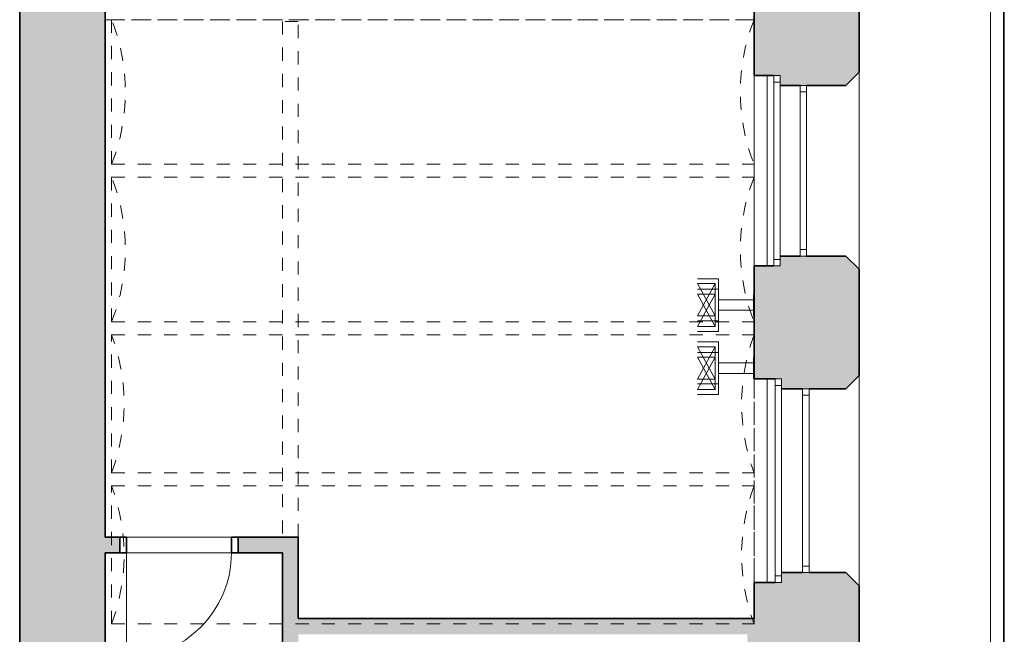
# Model space of a CAD drawing. Header units: metres. Extents: x -0.2 to 44.7, y -1.1 to 28.
# Tile 7 of 11: x -0.2 to 7.3, y 18.3 to 23. Entities that reach past the tile are written whole.
import ezdxf

# ---------------------------------------------------------------- set-up
doc = ezdxf.new("R2010")
doc.units = ezdxf.units.M
doc.linetypes.add('AV - Cerch_ 1 tecka 4mm', pattern=[0.006, 0.004, -0.001, 0, -0.001])
doc.layers.add('AV-SRAFY', color=7, linetype='Continuous', lineweight=35)
doc.layers.add('AV-STAVBA', color=7, linetype='Continuous', lineweight=18)
doc.layers.add('AV-TEXTY', color=5, linetype='Continuous', lineweight=13, true_color=0x0000ff)

# ---------------------------------------------------------------- blocks, each defined once
blk = doc.blocks.new('DO_1-L_Obl_ - 800x2070-V1-1NP mezipatro')
at = {"layer": 'AV-STAVBA', "color": 254, "true_color": 0xcccccc}
for p, q in [((0.4, 0.73), (0.4, -0.07)), ((-0.4, -0.07), (0.4, -0.07)), ((-0.4, -0.19), (-0.4, -0.07)), ((0.4, -0.19), (0.4, -0.07)), ((0.4, -0.07), (0.4, -0.19)), ((-0.45, -0.19), (-0.4, -0.19)), ((-0.4, -0.19), (0.4, -0.19)), ((0.4, -0.19), (0.45, -0.19))]:
    blk.add_line(p, q, dxfattribs=at)
at = {"layer": 'AV-STAVBA', "color": 254, "lineweight": 35, "true_color": 0xcccccc}
for p, q in [((-0.4, -0.07), (-0.45, -0.07)), ((-0.45, -0.07), (-0.45, -0.19)), ((-0.4, -0.19), (-0.4, -0.07)), ((0.45, -0.07), (0.4, -0.07)), ((0.4, -0.07), (0.4, -0.19)), ((0.45, -0.19), (0.45, -0.07)), ((-0.45, -0.19), (-0.4, -0.19)), ((0.4, -0.19), (0.45, -0.19))]:
    blk.add_line(p, q, dxfattribs=at)
at = {"layer": 'AV-STAVBA', "color": 254, "linetype": 'AV - Cerch_ 1 tecka 4mm', "true_color": 0xcccccc}
for p, q in [((-0.4, -0.07), (0.4, -0.07)), ((-0.45, -0.19), (0.45, -0.19)), ((-0.4, -0.19), (0.4, -0.19))]:
    blk.add_line(p, q, dxfattribs=at)
at = {"layer": 'AV-STAVBA', "color": 254, "true_color": 0xcccccc}
blk.add_arc((0.4, -0.07), 0.8, 90, 180, dxfattribs=at)
blk = doc.blocks.new('WI_2_dvojité_se 2 příčlemi - 1400x1500-1265670-1NP mezipatro')
at = {"layer": 'AV-STAVBA', "color": 254, "linetype": 'AV - Cerch_ 1 tecka 4mm', "lineweight": 13, "true_color": 0xcccccc}
for p, q in [((0.775, 0.4), (-0.775, 0.4)), ((0.7, 0.4), (-0.7, 0.4)), ((-0.7, 0.4), (0.7, 0.4)), ((0.775, -0.4), (-0.775, -0.4)), ((-0.775, -0.4), (0.775, -0.4)), ((0.7, -0.4), (-0.7, -0.4))]:
    blk.add_line(p, q, dxfattribs=at)
at = {"layer": 'AV-STAVBA', "color": 254, "true_color": 0xcccccc}
for p, q in [((-0.7, 0.02), (0.7, 0.02)), ((-0.7, -0.03), (-0.7, 0.02)), ((-0.7, 0.02), (0.7, 0.02)), ((-0.7, 0.02), (-0.7, -0.03)), ((-0.65, -0.03), (-0.65, 0.02)), ((0.65, -0.03), (0.65, 0.02)), ((0.7, -0.03), (0.7, 0.02)), ((0.7, 0.02), (0.7, -0.03)), ((-0.7, -0.03), (0.7, -0.03)), ((0.7, -0.03), (-0.7, -0.03)), ((-0.775, -0.19), (0.775, -0.19)), ((-0.775, -0.19), (-0.775, -0.24)), ((-0.775, -0.19), (0.775, -0.19)), ((-0.775, -0.19), (-0.775, -0.24)), ((-0.725, -0.19), (-0.725, -0.24)), ((0.725, -0.19), (0.725, -0.24)), ((0.775, -0.19), (0.775, -0.24)), ((0.775, -0.19), (0.775, -0.24)), ((-0.775, -0.24), (0.775, -0.24)), ((-0.775, -0.24), (0.775, -0.24))]:
    blk.add_line(p, q, dxfattribs=at)
blk = doc.blocks.new('WI_2_dvojité_se 2 příčlemi - 1300x1500-1265674-1NP mezipatro')
at = {"layer": 'AV-STAVBA', "color": 254, "linetype": 'AV - Cerch_ 1 tecka 4mm', "lineweight": 13, "true_color": 0xcccccc}
for p, q in [((0.725, 0.4), (-0.725, 0.4)), ((0.65, 0.4), (-0.65, 0.4)), ((-0.65, 0.4), (0.65, 0.4)), ((0.725, -0.4), (-0.725, -0.4)), ((-0.725, -0.4), (0.725, -0.4)), ((0.65, -0.4), (-0.65, -0.4))]:
    blk.add_line(p, q, dxfattribs=at)
at = {"layer": 'AV-STAVBA', "color": 254, "true_color": 0xcccccc}
for p, q in [((-0.65, 0), (0.65, 0)), ((-0.65, -0.05), (-0.65, 0)), ((-0.65, 0), (0.65, 0)), ((-0.65, 0), (-0.65, -0.05)), ((-0.6, -0.05), (-0.6, 0)), ((0.6, -0.05), (0.6, 0)), ((0.65, -0.05), (0.65, 0)), ((-0.65, -0.05), (0.65, -0.05)), ((0.65, -0.05), (-0.65, -0.05)), ((0.65, 0), (0.65, -0.05)), ((-0.725, -0.2), (0.725, -0.2)), ((-0.725, -0.2), (-0.725, -0.25)), ((-0.725, -0.2), (0.725, -0.2)), ((-0.725, -0.2), (-0.725, -0.25)), ((-0.675, -0.2), (-0.675, -0.25)), ((0.675, -0.2), (0.675, -0.25)), ((0.725, -0.2), (0.725, -0.25)), ((0.725, -0.2), (0.725, -0.25)), ((-0.725, -0.25), (0.725, -0.25)), ((-0.725, -0.25), (0.725, -0.25))]:
    blk.add_line(p, q, dxfattribs=at)
blk = doc.blocks.new('GM_Nika_obdélníková - 1550x650-1232519-1NP mezipatro')
at = {"layer": 'AV-STAVBA', "color": 254, "linetype": 'AV - Cerch_ 1 tecka 4mm', "true_color": 0xcccccc}
blk.add_line((-0.775, 0.4), (0.775, 0.4), dxfattribs=at)
blk = doc.blocks.new('GM_Nika_obdélníková - 1450x650-1232970-1NP mezipatro')
at = {"layer": 'AV-STAVBA', "color": 254, "linetype": 'AV - Cerch_ 1 tecka 4mm', "true_color": 0xcccccc}
blk.add_line((-0.725, 0.4), (0.725, 0.4), dxfattribs=at)
blk = doc.blocks.new('GM_Void_valená klenba - GM_Void_valená klenba-1524308-1NP mezipatro')
at = {"layer": 'AV-STAVBA', "color": 254, "linetype": 'AV - Cerch_ 1 tecka 4mm', "lineweight": 13, "true_color": 0xcccccc}
for p, q in [((-0.525, 2.42), (-0.525, -2.47)), ((-0.525, 2.42), (0.525, 2.42)), ((0.525, 2.42), (0.525, -2.47)), ((-0.525, -2.47), (0.525, -2.47))]:
    blk.add_line(p, q, dxfattribs=at)
for centre, start, end in [((0, 3.8251), 249.51268, 290.48732), ((0, -3.8751), 69.51268, 110.48732)]:
    blk.add_arc(centre, 1.5, start, end, dxfattribs=at)
blk = doc.blocks.new('GM_Void_valená klenba - GM_Void_valená klenba-1524310-1NP mezipatro')
at = {"layer": 'AV-STAVBA', "color": 254, "linetype": 'AV - Cerch_ 1 tecka 4mm', "lineweight": 13, "true_color": 0xcccccc}
for p, q in [((-0.55, 2.42), (-0.55, -2.47)), ((-0.55, 2.42), (0.55, 2.42)), ((0.55, 2.42), (0.55, -2.47)), ((-0.55, -2.47), (0.55, -2.47))]:
    blk.add_line(p, q, dxfattribs=at)
for centre, start, end in [((0, 3.8155), 248.48981, 291.51019), ((0, -3.8655), 68.48981, 111.51019)]:
    blk.add_arc(centre, 1.5, start, end, dxfattribs=at)
blk = doc.blocks.new('SFR_Trám_obdelník - 120_160-1383808-1NP mezipatro')
at = {"layer": 'AV-STAVBA', "color": 254, "linetype": 'AV - Cerch_ 1 tecka 4mm', "lineweight": 13, "true_color": 0xcccccc}
for p, q in [((-1.97, 0.06), (-1.97, -0.06)), ((1.9573, 0.06), (-1.97, 0.06)), ((1.9573, -0.06), (1.9573, 0.06)), ((-1.97, -0.06), (1.9573, -0.06))]:
    blk.add_line(p, q, dxfattribs=at)
blk = doc.blocks.new('SFR_Trám_obdelník - 100_160-1383807-1NP mezipatro')
at = {"layer": 'AV-STAVBA', "color": 254, "linetype": 'AV - Cerch_ 1 tecka 4mm', "lineweight": 13, "true_color": 0xcccccc}
for p, q in [((-2.47, 0.05), (-2.47, -0.05)), ((2.47, 0.05), (-2.47, 0.05)), ((2.47, -0.05), (2.47, 0.05)), ((-2.47, -0.05), (2.47, -0.05))]:
    blk.add_line(p, q, dxfattribs=at)
blk = doc.blocks.new('D0089 - 1514 - OÚPSŘ_Benešova_rvt-1-1NP mezipatro')
at = {"layer": 'AV-SRAFY', "lineweight": 18, "true_color": 0xcccccc}
h = blk.add_hatch(color=254, dxfattribs=at)
h.paths.add_polyline_path([(6.1548, 18.4082), (6.1548, 18.7182), (6.0548, 18.8182), (5.5648, 18.8182), (5.5648, 18.7432), (5.3548, 18.7432), (5.3548, 18.4082), (5.5648, 18.4082)])
h.paths.add_polyline_path([(6.0548, 20.2182), (6.1548, 20.3182), (6.1548, 21.1282), (6.0548, 21.2282), (5.5548, 21.2282), (5.5548, 21.1532), (5.3548, 21.1532), (5.3548, 20.2932), (5.5648, 20.2932), (5.5648, 20.2182), (5.7748, 20.2182)])
h.paths.add_polyline_path([(6.0548, 22.5282), (6.1548, 22.6282), (6.1548, 23.4532), (6.0548, 23.5532), (5.6048, 23.5532), (5.6048, 23.4782), (5.3548, 23.4782), (5.3548, 22.6032), (5.5548, 22.6032), (5.5548, 22.5282), (5.7548, 22.5282)])
h.paths.add_polyline_path([(6.0548, 24.9532), (6.1548, 25.0532), (6.1548, 26.4782), (6.0548, 26.5782), (5.6048, 26.5782), (5.6048, 26.5032), (5.3548, 26.5032), (5.3548, 25.0282), (5.6048, 25.0282), (5.6048, 24.9532), (5.8048, 24.9532)])
h.paths.add_polyline_path([(5.8048, 27.4782), (6.0548, 27.4782), (6.1548, 27.5782), (6.1548, 27.9456), (5.3548, 27.9456), (5.3548, 27.5532), (5.6048, 27.5532), (5.6048, 27.4782), (5.7548, 27.4782)])
for points in [[(0.1063, 14.2232), (0.4148, 14.2232), (0.4148, 15.2082), (0.2848, 15.2082), (0.2848, 16.6082), (0.4148, 16.6082), (0.4148, 26.6382), (-0.2352, 26.6382), (-0.2352, 14.2232)], [(5.163, 18.3482), (5.3048, 18.3482), (5.3048, 18.4082), (5.3548, 18.4082), (5.3548, 18.4682), (1.8848, 18.4682), (1.8848, 18.3482), (3.1403, 18.3482)]]:
    blk.add_hatch(color=254, dxfattribs=at).paths.add_polyline_path(points)
h = blk.add_hatch(color=254, dxfattribs=at)
h.paths.add_polyline_path([(1.7648, 18.9682), (1.7648, 19.0882), (1.4273, 19.0882), (1.4273, 18.9682)])
h.paths.add_polyline_path([(0.4148, 18.9682), (0.5273, 18.9682), (0.5273, 19.0882), (0.4148, 19.0882)])
h = blk.add_hatch(color=254, dxfattribs=at)
h.paths.add_polyline_path([(1.8848, 14.7482), (1.8848, 16.7507), (1.7648, 16.7507), (1.7648, 14.7482)])
h.paths.add_polyline_path([(1.7648, 17.6507), (1.8848, 17.6507), (1.8848, 19.0882), (1.7648, 19.0882), (1.7648, 18.9682)])
h = blk.add_hatch(color=254, dxfattribs=at)
h.paths.add_polyline_path([(6.1548, 14.7482), (6.1548, 15.3132), (6.0548, 15.4132), (5.5548, 15.4132), (5.5548, 15.3382), (5.3048, 15.3382), (5.3048, 14.7482)])
h.paths.add_polyline_path([(6.0548, 16.3132), (6.1548, 16.4132), (6.1548, 16.7232), (6.0548, 16.8232), (5.5548, 16.8232), (5.5548, 16.7482), (5.4348, 16.7482), (5.4348, 16.3882), (5.5548, 16.3882), (5.5548, 16.3132), (5.7548, 16.3132)])
h.paths.add_polyline_path([(5.5548, 17.7232), (6.0548, 17.7232), (6.1548, 17.8232), (6.1548, 18.4082), (5.3048, 18.4082), (5.3048, 17.7982), (5.5548, 17.7982), (5.5548, 17.7482)])
at = {"layer": 'AV-STAVBA', "color": 254, "true_color": 0xcccccc}
for p, q in [((7.1548, 15.1082), (7.1548, 27.9956)), ((7.2548, 27.9956), (7.2548, 14.8907)), ((7.2601, 14.8907), (7.2601, 27.9956)), ((7.2601, 14.8907), (7.2601, 27.9956)), ((5.4548, 22.6032), (5.4548, 21.1532)), ((6.1548, 22.6282), (6.1548, 21.1282)), ((6.1548, 20.3182), (6.1548, 18.7182)), ((5.4548, 20.2932), (5.4548, 18.7432)), ((0.5773, 19.0882), (1.3773, 19.0882)), ((0.5773, 19.0882), (1.3773, 19.0882)), ((1.3773, 18.9682), (0.5773, 18.9682)), ((1.3773, 18.9682), (0.5773, 18.9682))]:
    blk.add_line(p, q, dxfattribs=at)
at = {"layer": 'AV-STAVBA', "color": 254, "lineweight": 35, "true_color": 0xcccccc}
for p, q in [((-0.2352, 26.6382), (-0.2352, 14.2232)), ((0.4148, 19.0882), (0.4148, 26.6382)), ((5.3548, 23.4782), (5.3548, 22.6032)), ((6.1548, 22.6282), (6.1548, 23.4532)), ((5.3548, 22.6032), (5.5048, 22.6032)), ((6.0548, 22.5282), (6.1548, 22.6282)), ((5.5548, 22.5282), (5.7048, 22.5282)), ((5.7548, 22.5282), (6.0548, 22.5282)), ((5.7048, 21.2282), (5.5548, 21.2282)), ((6.0548, 21.2282), (5.7548, 21.2282)), ((6.1548, 21.1282), (6.0548, 21.2282)), ((5.5048, 21.1532), (5.3548, 21.1532)), ((5.3548, 21.1532), (5.3548, 20.2932)), ((6.1548, 20.3182), (6.1548, 21.1282)), ((6.0548, 20.2182), (6.1548, 20.3182)), ((5.3548, 20.2932), (5.5148, 20.2932)), ((5.5648, 20.2182), (5.7248, 20.2182)), ((5.7748, 20.2182), (6.0548, 20.2182)), ((0.5273, 19.0882), (0.4148, 19.0882)), ((1.7648, 19.0882), (1.4273, 19.0882)), ((1.8848, 19.0882), (1.7648, 19.0882)), ((1.8848, 18.4682), (1.8848, 19.0882)), ((0.4148, 18.9682), (0.5273, 18.9682)), ((0.4148, 16.6082), (0.4148, 18.9682)), ((1.4273, 18.9682), (1.7648, 18.9682)), ((1.7648, 18.9682), (1.7648, 17.6507)), ((5.7248, 18.8182), (5.5648, 18.8182)), ((6.0548, 18.8182), (5.7748, 18.8182)), ((6.1548, 18.7182), (6.0548, 18.8182)), ((5.5148, 18.7432), (5.3548, 18.7432)), ((5.3548, 18.7432), (5.3548, 18.4682)), ((6.1548, 18.4082), (6.1548, 18.7182)), ((5.3548, 18.4682), (1.8848, 18.4682)), ((6.1548, 17.8232), (6.1548, 18.4082))]:
    blk.add_line(p, q, dxfattribs=at)
at = {"layer": 'AV-STAVBA', "color": 254, "linetype": 'AV - Cerch_ 1 tecka 4mm', "lineweight": 13, "true_color": 0xcccccc}
for name, p, rotation in [('SFR_Trám_obdelník - 100_160-1383807-1NP mezipatro', (2.8848, 23.0782), 180), ('GM_Void_valená klenba - GM_Void_valená klenba-1524310-1NP mezipatro', (2.8848, 22.4782), 89.9999999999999), ('SFR_Trám_obdelník - 120_160-1383808-1NP mezipatro', (1.8248, 21.0582), 89.99999999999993), ('WI_2_dvojité_se 2 příčlemi - 1300x1500-1265674-1NP mezipatro', (5.7548, 21.8782), 269.9999999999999), ('GM_Nika_obdélníková - 1450x650-1232970-1NP mezipatro', (5.7548, 21.8782), 89.99999999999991), ('GM_Void_valená klenba - GM_Void_valená klenba-1524310-1NP mezipatro', (2.8848, 21.2782), 89.9999999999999), ('GM_Void_valená klenba - GM_Void_valená klenba-1524308-1NP mezipatro', (2.8848, 20.1032), 89.9999999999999), ('WI_2_dvojité_se 2 příčlemi - 1400x1500-1265670-1NP mezipatro', (5.7548, 19.5182), 269.9999999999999), ('GM_Nika_obdélníková - 1550x650-1232519-1NP mezipatro', (5.7548, 19.5182), 89.99999999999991), ('GM_Void_valená klenba - GM_Void_valená klenba-1524308-1NP mezipatro', (2.8848, 18.9532), 89.9999999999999), ('DO_1-L_Obl_ - 800x2070-V1-1NP mezipatro', (0.9773, 18.8982), 180)]:
    blk.add_blockref(name, p, dxfattribs=dict(at, rotation=rotation))
blk = doc.blocks.new('EF_Datová zásuvka - 2 vývody-835357-1NP mezipatro')
at = {"layer": 'AV-STAVBA'}
for p, q in [((25.3048, 12.0228), (25.3098, 12.0228)), ((25.3098, 12.0228), (25.3098, 11.9428)), ((25.3098, 11.9528), (25.3098, 12.0128)), ((25.3098, 12.0128), (25.3098, 11.9528)), ((25.3098, 11.9908), (25.3098, 12.0008)), ((25.3098, 12.0008), (25.3098, 11.9908)), ((25.3098, 11.9428), (25.3048, 11.9428)), ((25.3098, 11.9648), (25.3098, 11.9748)), ((25.3098, 11.9748), (25.3098, 11.9648))]:
    blk.add_line(p, q, dxfattribs=at)

msp = doc.modelspace()

# ---------------------------------------------------------------- linework, layer by layer
at = {"layer": 'AV-TEXTY', "lineweight": 5}
for p, q in [((5.0848, 21.0552), (4.9248, 21.0552)), ((4.9248, 21.0182), (5.0578, 20.7722)), ((4.9248, 20.7722), (5.0578, 21.0182)), ((5.0578, 21.0182), (4.9248, 21.0182)), ((5.0578, 20.7722), (5.0578, 21.0182)), ((5.0848, 20.8952), (5.0848, 21.0552)), ((5.0848, 20.9752), (4.9248, 20.9752)), ((4.9248, 20.9382), (5.0578, 20.6922)), ((4.9248, 20.6922), (5.0578, 20.9382)), ((5.0578, 20.9382), (4.9248, 20.9382)), ((5.0578, 20.6922), (5.0578, 20.9382)), ((5.0848, 20.8152), (5.0848, 20.9752)), ((5.0848, 20.8952), (5.0848, 20.7352)), ((5.0848, 20.8952), (5.3548, 20.8952)), ((4.9248, 20.7722), (5.0578, 20.7722)), ((5.0848, 20.8152), (5.0848, 20.6552)), ((5.0848, 20.8152), (5.3548, 20.8152)), ((5.0848, 20.7352), (4.9248, 20.7352)), ((4.9248, 20.6922), (5.0578, 20.6922)), ((5.0848, 20.6552), (4.9248, 20.6552)), ((5.0848, 20.5752), (4.9248, 20.5752)), ((4.9248, 20.5382), (5.0578, 20.2922)), ((4.9248, 20.2922), (5.0578, 20.5382)), ((5.0578, 20.5382), (4.9248, 20.5382)), ((5.0578, 20.2922), (5.0578, 20.5382)), ((5.0848, 20.4152), (5.0848, 20.5752)), ((5.0848, 20.4952), (4.9248, 20.4952)), ((5.0848, 20.3352), (5.0848, 20.4952)), ((4.9248, 20.4582), (5.0578, 20.2122)), ((4.9248, 20.2122), (5.0578, 20.4582)), ((5.0578, 20.4582), (4.9248, 20.4582)), ((5.0578, 20.2122), (5.0578, 20.4582)), ((5.0848, 20.4152), (5.0848, 20.2552)), ((5.0848, 20.4152), (5.3548, 20.4152)), ((5.0848, 20.3352), (5.0848, 20.1752)), ((5.0848, 20.3352), (5.3548, 20.3352)), ((4.9248, 20.2922), (5.0578, 20.2922)), ((5.0848, 20.2552), (4.9248, 20.2552)), ((4.9248, 20.2122), (5.0578, 20.2122)), ((5.0848, 20.1752), (4.9248, 20.1752))]:
    msp.add_line(p, q, dxfattribs=at)

# ---------------------------------------------------------------- block references
at = {"lineweight": 5}
msp.add_blockref('D0089 - 1514 - OÚPSŘ_Benešova_rvt-1-1NP mezipatro', (0, 0), dxfattribs=at)
at = {"layer": 'AV-STAVBA', "rotation": 180}
for p in [(30.6596, 32.878), (30.6596, 32.798), (30.6596, 32.398), (30.6596, 32.318)]:
    msp.add_blockref('EF_Datová zásuvka - 2 vývody-835357-1NP mezipatro', p, dxfattribs=at)

doc.saveas('drawing.dxf')
